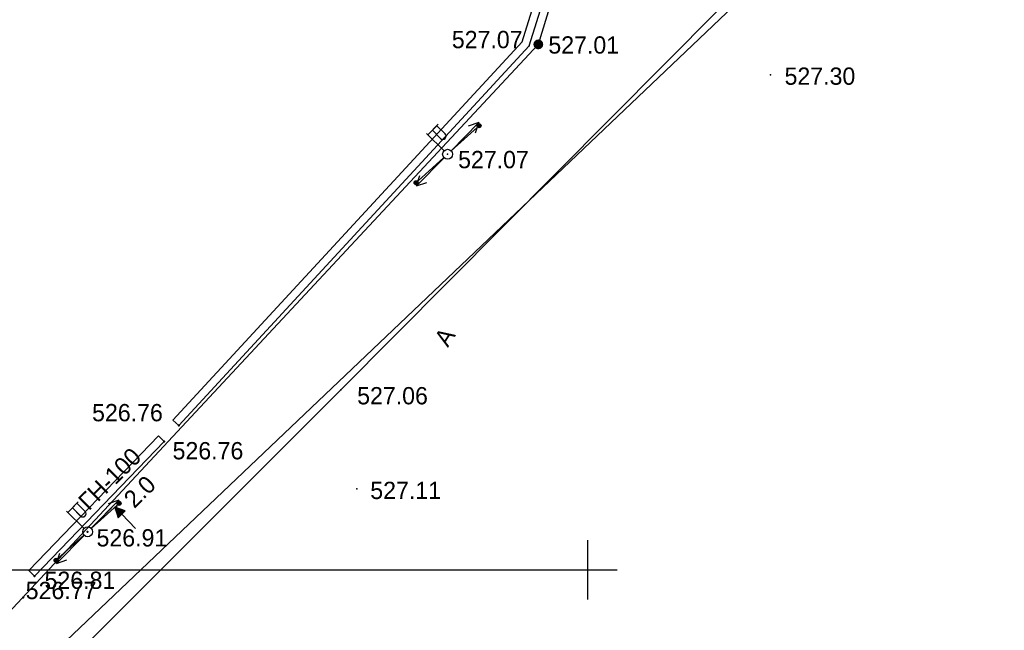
# Model space of a CAD drawing. Header units: millimetres. Extents: x 767170 to 66149698, y -983507 to 2493658.
# Tile 169 of 256: x 2530688 to 2580510, y -660706 to -629789. Entities that reach past the tile are written whole.
import ezdxf

# ---------------------------------------------------------------- set-up
doc = ezdxf.new("R2010")
doc.units = ezdxf.units.MM
doc.linetypes.add('Д_ТРОТ_ТРУБА', pattern=[3, 1.5, -1.5])
doc.linetypes.add('ДОРОГИ_СТРОЯЩ', pattern=[9, 8, -1])
for name, color, linetype in [('(001) Сетка', 92, 'Continuous'), ('(004) Точки рельефа', 7, 'Continuous'), ('(004a) Точки рельефа (отк.)', 7, 'Continuous'), ('(013) Газ', 30, 'ИК_Газопровод -------г--------'), ('(022) Возд. Линии', 7, 'Continuous'), ('(025) Дорога', 7, 'Continuous'), ('(040) Ограда', 7, 'Continuous'), ('A_STROYSETKA', 5, 'Continuous')]:
    doc.layers.add(name, color=color, linetype=linetype)
doc.layers.add('ВВГ 3х2.5', color=5, linetype='Continuous', lineweight=40)
doc.styles.add('BM-431', font='txt')
doc.styles.add('D-431', font='txt')
doc.styles.get("Standard").update_dxf_attribs({"font": 'isocpeui.ttf'})
doc.linetypes.add('GAZ_VOZDUSH', pattern='A,1,-2,["~",Standard,S=3,R=0,X=-1.5,Y=-1.5],-1,10', length=14)
doc.linetypes.add('ИК_Газопровод -------г--------', pattern='A,9,-0.6,["Г",Standard,S=1.2,R=0,X=0,Y=-0.6],-1.2', length=10.8)
doc.linetypes.add('ОГРАДА_БЕТ', pattern='A,4,["|",Standard,S=0.8,R=0,X=0,Y=-0.8],4', length=8)

# ---------------------------------------------------------------- blocks, each defined once
blk = doc.blocks.new('Setka')
at = {"layer": '(001) Сетка'}
for p, q in [((0, 1.5), (0, -1.5)), ((-1.5, 0), (1.5, 0))]:
    blk.add_line(p, q, dxfattribs=at)
blk = doc.blocks.new('f-flat-7-flat-1')
at = {"layer": '(022) Возд. Линии'}
for points in [[(-1, 0.98), (-0.475, 1.516)], [(-0.179, 0.175), (-1.071, 1.05)]]:
    blk.add_lwpolyline(points, dxfattribs=at)
blk.add_lwpolyline([(-0.123, 0.803), (-0.123, 0.803, 0.414214), (-0.125, 1.033), (-0.545, 1.444), (-0.772, 1.212), (-0.353, 0.801, 0.414214)], format="xyb", close=True, dxfattribs=at)
blk.add_circle((0, 0), 0.25, dxfattribs=at)
blk = doc.blocks.new('S1-flat-8-flat-1')
at = {"layer": '(022) Возд. Линии'}
for p, q in [((0, 0), (-1.4, -1.428)), ((-1.4, -1.428), (-1.229, -0.896)), ((-1.4, -1.428), (-0.872, -1.246))]:
    blk.add_line(p, q, dxfattribs=at)
blk = doc.blocks.new('S2-flat-8-flat-1')
at = {"layer": '(022) Возд. Линии'}
for p, q in [((0, 0), (1.4, 1.428)), ((1.4, 1.428), (0.872, 1.246)), ((1.4, 1.428), (1.229, 0.896))]:
    blk.add_line(p, q, dxfattribs=at)
blk = doc.blocks.new('s3-flat-13-flat-1')
at = {"layer": '(022) Возд. Линии'}
h = blk.add_hatch(dxfattribs=at)
h.set_pattern_fill('ACET-2D-ACET-2D-ANSI31', color=256, scale=0.01, angle=42.107, style=0)
h.set_pattern_definition([(87.10704536, (-32343.111473, -79671.210726), (-0.031709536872, 0.001602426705), [])])
edge = h.paths.add_edge_path()
edge.add_arc((1.41, 1.274), 0.1, 0, 360)
blk.add_lwpolyline([(0, 0), (1.484, 1.341)], dxfattribs=at)
blk.add_circle((1.41, 1.274), 0.1, dxfattribs=at)
blk = doc.blocks.new('s4-flat-13-flat-1')
at = {"layer": '(022) Возд. Линии'}
h = blk.add_hatch(dxfattribs=at)
h.set_pattern_fill('ACET-2D-ACET-2D-ANSI31', color=256, scale=0.01, angle=222.107, style=0)
h.set_pattern_definition([(267.10704536, (-32342.741527, -79670.87637), (0.031709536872, -0.001602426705), [])])
edge = h.paths.add_edge_path()
edge.add_arc((-1.41, -1.274), 0.1, 0, 360)
blk.add_lwpolyline([(0, 0), (-1.484, -1.341)], dxfattribs=at)
blk.add_circle((-1.41, -1.274), 0.1, dxfattribs=at)
blk = doc.blocks.new('prov-s-flat-10-flat-1')
at = {"layer": '(022) Возд. Линии'}
for name, p in [('s3-flat-13-flat-1', (0.184, 0.166)), ('s4-flat-13-flat-1', (-0.186, -0.168))]:
    blk.add_blockref(name, p, dxfattribs=at)
blk = doc.blocks.new('s3-flat-15')
at = {"layer": '(022) Возд. Линии'}
h = blk.add_hatch(dxfattribs=at)
h.set_pattern_fill('ACET-2D-ANSI31', color=256, scale=0.01, angle=42.107, style=0)
h.set_pattern_definition([(87.10704536, (-32324.896473, -79652.092726), (-0.031709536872, 0.001602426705), [])])
edge = h.paths.add_edge_path()
edge.add_arc((1.41, 1.274), 0.1, 0, 360)
blk.add_lwpolyline([(0, 0), (1.484, 1.341)], dxfattribs=at)
blk.add_circle((1.41, 1.274), 0.1, dxfattribs=at)
blk = doc.blocks.new('s4-flat-15')
at = {"layer": '(022) Возд. Линии'}
h = blk.add_hatch(dxfattribs=at)
h.set_pattern_fill('ACET-2D-ANSI31', color=256, scale=0.01, angle=222.107, style=0)
h.set_pattern_definition([(267.10704536, (-32324.526527, -79651.75837), (0.031709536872, -0.001602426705), [])])
edge = h.paths.add_edge_path()
edge.add_arc((-1.41, -1.274), 0.1, 0, 360)
blk.add_lwpolyline([(0, 0), (-1.484, -1.341)], dxfattribs=at)
blk.add_circle((-1.41, -1.274), 0.1, dxfattribs=at)
blk = doc.blocks.new('prov-s-flat-11')
at = {"layer": '(022) Возд. Линии'}
for name, p in [('s3-flat-15', (0.184, 0.166)), ('s4-flat-15', (-0.186, -0.168))]:
    blk.add_blockref(name, p, dxfattribs=at)
blk = doc.blocks.new('S2-flat-10')
at = {"layer": '(022) Возд. Линии'}
for p, q in [((0, 0), (1.4, 1.428)), ((1.4, 1.428), (0.872, 1.246)), ((1.4, 1.428), (1.229, 0.896))]:
    blk.add_line(p, q, dxfattribs=at)
blk = doc.blocks.new('S1-flat-10')
at = {"layer": '(022) Возд. Линии'}
for p, q in [((0, 0), (-1.4, -1.428)), ((-1.4, -1.428), (-1.229, -0.896)), ((-1.4, -1.428), (-0.872, -1.246))]:
    blk.add_line(p, q, dxfattribs=at)
blk = doc.blocks.new('f-flat-9')
at = {"layer": '(022) Возд. Линии'}
for points in [[(-1, 0.98), (-0.475, 1.516)], [(-0.179, 0.175), (-1.071, 1.05)]]:
    blk.add_lwpolyline(points, dxfattribs=at)
blk.add_lwpolyline([(-0.123, 0.803), (-0.123, 0.803, 0.414214), (-0.125, 1.033), (-0.545, 1.444), (-0.772, 1.212), (-0.353, 0.801, 0.414214)], format="xyb", close=True, dxfattribs=at)
blk.add_circle((0, 0), 0.25, dxfattribs=at)
blk = doc.blocks.new('wef-flat-6')
at = {"layer": '(025) Дорога', "linetype": 'Д_ТРОТ_ТРУБА'}
blk.add_hatch(color=0, dxfattribs=at).paths.add_polyline_path([(-1754815.989, -1398303.214), (-1754815.633, -1398302.864), (-1754816.161, -1398302.682)])
at = {"layer": '(022) Возд. Линии', "color": 0}
for points in [[(-1754816.161, -1398302.682), (-1754815.989, -1398303.214)], [(-1754815.11, -1398303.752), (-1754815.811, -1398303.039)]]:
    blk.add_lwpolyline(points, dxfattribs=at)
at = {"layer": '(025) Дорога', "color": 0, "linetype": 'Д_ТРОТ_ТРУБА'}
blk.add_lwpolyline([(-1754815.989, -1398303.214), (-1754815.633, -1398302.864), (-1754816.161, -1398302.682), (-1754815.989, -1398303.214)], close=True, dxfattribs=at)
blk.add_lwpolyline([(-1754815.989, -1398303.214), (-1754815.633, -1398302.864)], dxfattribs=at)
blk = doc.blocks.new('Topo Xos')
at = {"layer": '(013) Газ', "linetype": 'ByBlock', "transparency": 16777216}
h = blk.add_hatch(color=0, dxfattribs=at)
edge = h.paths.add_edge_path()
edge.add_arc((104.176, -59.427), 0.25, 0, 360)
at = {"layer": '(004) Точки рельефа', "color": 7, "linetype": 'ByBlock', "lineweight": -2, "transparency": 16777216}
for p in [(104.176, -59.427), (115.933, -60.969), (99.586, -64.988), (94.179, -76.92), (85.98, -78.72), (85.238, -79.53), (95.001, -81.932), (81.371, -84.106), (78.686, -86.344)]:
    blk.add_point(p, dxfattribs=at)
at = {"layer": '(004a) Точки рельефа (отк.)', "color": 7, "linetype": 'ByBlock', "lineweight": -2, "transparency": 16777216}
for p in [(103.716, -59.5), (78.112, -87.432)]:
    blk.add_point(p, dxfattribs=at)
at = {"layer": '(013) Газ', "linetype": 'GAZ_VOZDUSH', "ltscale": 600, "transparency": 16777216, "flags": 128}
blk.add_lwpolyline([(211.363, 129.819), (211.209, 128.871), (207.778, 121.494), (202.64, 118.683), (188.166, 85.176), (177.148, 55.188), (172.051, 44.881), (154.526, 10.276), (125.133, -20.235), (128.406, -27.612), (104.917, -48.213), (106.152, -52.909), (104.176, -59.427), (65.329, -101.114), (61.676, -103.137), (50.307, -114.313), (42.371, -118.322), (-2.23, -156.679), (-4.629, -158.957)], dxfattribs=at)
at = {"layer": '(025) Дорога', "linetype": 'Д_ТРОТ_ТРУБА', "ltscale": 600, "transparency": 16777216, "flags": 128}
blk.add_lwpolyline([(223.139, 118.213), (208.245, 89.448), (197.876, 69.507), (189.707, 53.958), (176.533, 32.47), (171.951, 25.289), (161.032, 1.412), (144.541, -23.563), (132.433, -37.824), (113.3, -57.675), (94.179, -76.92), (79.849, -91.248), (51.179, -119.895), (31.087, -139.861), (16.304, -154.937), (-0.773, -172.153), (-3.755, -175.128)], dxfattribs=at)
at = {"layer": '(040) Ограда', "ltscale": 600, "transparency": 16777216}
for points in [[(85.98, -78.72), (103.716, -59.5), (105.785, -52.88), (105.537, -51.285)], [(85.98, -78.72), (85.686, -78.448)], [(78.686, -86.344), (85.238, -79.53)], [(84.95, -79.252), (85.238, -79.53)], [(78.398, -86.066), (78.686, -86.344)]]:
    blk.add_lwpolyline(points, dxfattribs=at)
at = {"layer": '(040) Ограда', "linetype": 'ОГРАДА_БЕТ', "ltscale": 600, "transparency": 16777216, "flags": 128}
for points in [[(85.686, -78.448), (103.361, -59.294), (105.375, -52.85), (105.142, -51.346)], [(78.398, -86.066), (84.95, -79.252)]]:
    blk.add_lwpolyline(points, dxfattribs=at)
at = {"layer": '(001) Сетка', "transparency": 16777216}
blk.add_blockref('Setka', (106.659, -86.032), dxfattribs=at)
at = {"layer": '(022) Возд. Линии', "transparency": 16777216}
for name, p in [('prov-s-flat-10-flat-1', (99.587, -64.987)), ('f-flat-7-flat-1', (99.586, -64.988)), ('S2-flat-8-flat-1', (99.759, -64.811)), ('S1-flat-8-flat-1', (99.41, -65.168)), ('prov-s-flat-11', (81.372, -84.105)), ('f-flat-9', (81.371, -84.106)), ('S2-flat-10', (81.544, -83.929)), ('wef-flat-6', (1754898.912, 1398219.82)), ('S1-flat-10', (81.195, -84.286))]:
    blk.add_blockref(name, p, dxfattribs=at)
at = {"layer": '(004) Точки рельефа', "linetype": 'ByBlock', "transparency": 16777216, "char_height": 0.875, "attachment_point": 4, "style": 'D-431'}
for s, insert in [('527.01', (104.685, -59.462)), ('527.30', (116.637, -61.041)), ('527.07', (100.118, -65.265)), ('527.06', (95.01, -77.221)), ('526.76', (81.597, -78.077)), ('526.76', (85.671, -80.005)), ('527.11', (95.674, -82.015)), ('526.91', (81.823, -84.417)), ('526.81', (79.192, -86.565))]:
    blk.add_mtext(s, dxfattribs=dict(at, insert=insert))
at = {"layer": '(004a) Точки рельефа (отк.)', "linetype": 'ByBlock', "transparency": 16777216, "char_height": 0.875, "attachment_point": 4, "style": 'D-431'}
for s, insert in [('527.07', (99.801, -59.187)), ('526.77', (78.237, -87.082))]:
    blk.add_mtext(s, dxfattribs=dict(at, insert=insert))
at = {"layer": '(013) Газ', "color": 0, "linetype": 'Continuous', "transparency": 16777216, "style": 'BM-431'}
for s, p in [('ГН-100', (81.433, -83.075)), ('2.0', (83.733, -82.951))]:
    blk.add_text(s, height=0.875, rotation=44.5088, dxfattribs=at).set_placement(p)
at = {"layer": '(025) Дорога', "linetype": 'ДОРОГИ_СТРОЯЩ', "transparency": 16777216, "style": 'BM-431'}
blk.add_text('A', height=0.875, rotation=57.4738, dxfattribs=at).set_placement((99.599, -74.799))
blk = doc.blocks.new('A$Cccaa34c6')
at = {"layer": 'A_STROYSETKA', "linetype": 'Continuous'}
blk.add_line((-7707.2, 100000), (250000, 100000), dxfattribs=at)
blk = doc.blocks.new('asdaw1234141')
at = {"layer": '(004) Точки рельефа', "color": 7, "linetype": 'ByBlock', "lineweight": -2}
for p in [(29321, 7312), (28579, 6502), (24712, 1926), (22027, -312)]:
    blk.add_point(p, dxfattribs=at)
at = {"layer": '(004a) Точки рельефа (отк.)', "color": 7, "linetype": 'ByBlock', "lineweight": -2}
blk.add_point((21453, -1400), dxfattribs=at)
at = {"layer": '(040) Ограда', "ltscale": 600}
for points in [[(29321, 7312), (29027, 7583)], [(22027, -312), (28579, 6502)], [(28291, 6779), (28579, 6502)], [(21739, -35), (22027, -312)]]:
    blk.add_lwpolyline(points, dxfattribs=at)
at = {"layer": '(040) Ограда', "linetype": 'ОГРАДА_БЕТ', "ltscale": 600, "flags": 128}
blk.add_lwpolyline([(21739, -35), (28291, 6779)], dxfattribs=at)
at = {"layer": '(022) Возд. Линии', "xscale": 1000, "yscale": 1000, "zscale": 1000}
for name, p in [('S2-flat-10', (24885, 2102)), ('prov-s-flat-11', (24712, 1926)), ('f-flat-9', (24712, 1926)), ('wef-flat-6', (1754842252, 1398305852)), ('S1-flat-10', (24536, 1746))]:
    blk.add_blockref(name, p, dxfattribs=at)
at = {"layer": '(004) Точки рельефа', "linetype": 'ByBlock', "char_height": 875, "attachment_point": 4, "style": 'D-431'}
for s, insert in [('526.76', (24938, 7954)), ('526.76', (29012, 6026)), ('526.91', (25163, 1615)), ('526.81', (22532, -533))]:
    blk.add_mtext(s, dxfattribs=dict(at, insert=insert))
at = {"layer": '(004a) Точки рельефа (отк.)', "linetype": 'ByBlock', "insert": (21578, -1050), "char_height": 875, "attachment_point": 4, "style": 'D-431'}
blk.add_mtext('526.77', dxfattribs=at)
at = {"layer": '(013) Газ', "color": 0, "linetype": 'Continuous', "style": 'BM-431'}
for s, p in [('ГН-100', (24774, 2957)), ('2.0', (27074, 3080))]:
    blk.add_text(s, height=875, rotation=44.5088, dxfattribs=at).set_placement(p)
at = {"color": 4, "oblique": 15}
for p in [(7915, -43169, 526510), (-14957, -65237, 525926), (-30354, -80716, 525694), (-52139, -102428, 524466)]:
    blk.add_attdef('Z', p, '', height=1000, rotation=4.8022, dxfattribs=at)

msp = doc.modelspace()

# ---------------------------------------------------------------- block references
at = {"xscale": 1000, "yscale": 1000, "zscale": 1000}
msp.add_blockref('Topo Xos', (2452754.32, -571613.28), dxfattribs=at)

# ---------------------------------------------------------------- next in the draw order: linework, layer by layer
msp.add_lwpolyline([(2438321.29, -751362.62), (2577813.45, -618609.46)])

# ---------------------------------------------------------------- next in the draw order: block references
msp.add_blockref('A$Cccaa34c6', (2309413.61, -757644.92))
at = {"layer": 'ВВГ 3х2.5', "color": 1, "lineweight": 40}
msp.add_blockref('asdaw1234141', (2509413.61, -657644.92), dxfattribs=at)

doc.saveas('drawing.dxf')
